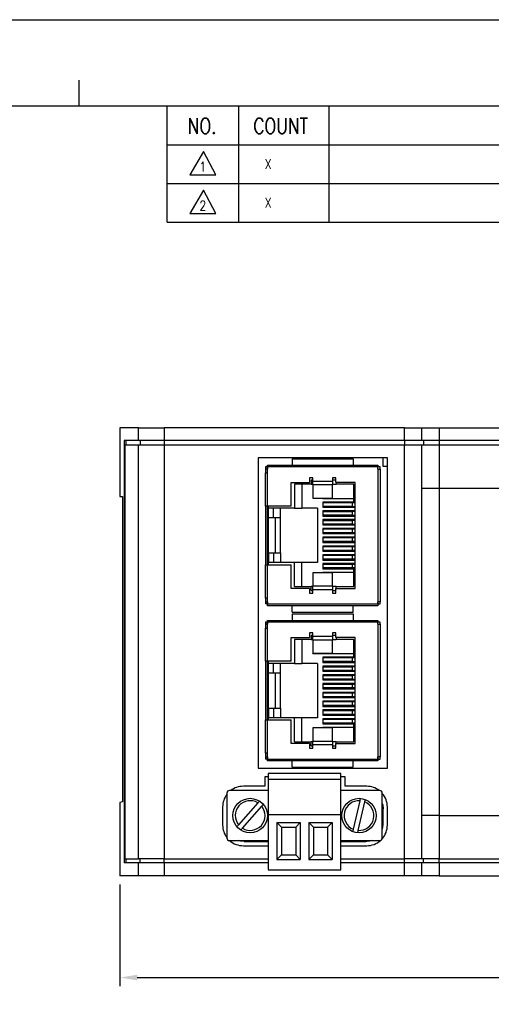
# Model space of a CAD drawing. Header units: millimetres. Extents: x 0 to 297, y 0 to 210.
# Tile 9 of 14: x 142 to 196, y 96 to 210. Entities that reach past the tile are written whole.
import ezdxf

# ---------------------------------------------------------------- set-up
doc = ezdxf.new("R2010")
doc.units = ezdxf.units.MM
doc.header["$PDSIZE"] = -1
doc.layers.add('SHEET', color=1, linetype='Continuous')
doc.styles.add('SHEET1', font='ROMANS.SHX', dxfattribs={"width": 0.8, "height": 3})
doc.styles.get("Standard").update_dxf_attribs({"font": 'txt.shx', "bigfont": 'whgtxt.shx'})
doc.dimstyles.new('ISO-25', dxfattribs={"dimtxt": 2.5, "dimasz": 2.5, "dimexe": 1.25, "dimexo": 0.625, "dimtad": 1, "dimtxsty": 'Standard', "dimcen": 2.5, "dimadec": 0, "dimazin": 0, "dimtfac": 1, "dimtmove": 0, "dimatfit": 3, "dimfxl": 0, "dimarcsym": 0})

# ---------------------------------------------------------------- blocks, each defined once
blk = doc.blocks.new('*D21')
at = {"color": 8, "lineweight": -2}
for p, q in [((153.27, 109.67), (153.27, 97.87)), ((258.27, 109.67), (258.27, 97.87)), ((155.27, 98.87), (256.27, 98.87))]:
    blk.add_line(p, q, dxfattribs=at)
at = {"color": 8}
for points in [[(155.27, 99.2), (155.27, 98.54), (153.27, 98.87)], [(256.27, 99.2), (256.27, 98.54), (258.27, 98.87)]]:
    blk.add_solid(points, dxfattribs=at)
at = {"layer": 'Defpoints', "color": 0}
for p in [(153.27, 110.67), (258.27, 110.67), (258.27, 98.87)]:
    blk.add_point(p, dxfattribs=at)
at = {"color": 3, "insert": (205.77, 100.87), "char_height": 2, "attachment_point": 5}
blk.add_mtext('\\A1;105', dxfattribs=at)

msp = doc.modelspace()

# ---------------------------------------------------------------- linework, layer by layer
at = {"color": 4}
msp.add_line((148.5, 203), (148.5, 200), dxfattribs=at)
for p, q in [((153.2744, 162.6653), (153.2744, 154.6653)), ((155.415, 162.6653), (153.2744, 162.6653)), ((155.415, 161.1653), (155.415, 162.6653)), ((155.415, 162.6653), (158.3865, 162.6653)), ((158.3865, 162.6653), (158.3865, 161.1653)), ((186.2744, 162.6653), (158.3865, 162.6653)), ((186.2744, 161.1653), (186.2744, 162.6653)), ((186.2744, 162.6653), (188.2744, 162.6653)), ((188.2744, 161.1653), (188.2744, 162.6653)), ((188.2744, 162.6653), (190.2744, 162.6653)), ((190.2744, 162.6653), (190.2744, 161.1653)), ((190.2744, 162.6653), (249.7036, 162.6653)), ((153.7605, 161.1653), (153.7605, 112.1653)), ((155.415, 161.1653), (153.7605, 161.1653)), ((153.9624, 161.1653), (153.9624, 160.6653)), ((158.3865, 161.1653), (155.415, 161.1653)), ((155.6131, 161.1653), (155.6131, 160.6653)), ((186.2744, 161.1653), (158.3865, 161.1653)), ((158.3865, 161.1653), (158.3865, 160.6653)), ((188.2744, 161.1653), (186.2744, 161.1653)), ((186.2744, 161.1653), (186.2744, 160.6653)), ((190.2744, 161.1653), (188.2744, 161.1653)), ((188.4744, 161.1653), (188.4744, 160.6653)), ((249.7036, 161.1653), (190.2744, 161.1653)), ((190.2744, 161.1653), (190.2744, 160.6653)), ((153.8299, 160.6653), (153.8299, 112.6653)), ((153.8299, 160.6653), (155.415, 160.6653)), ((155.415, 112.6653), (155.415, 160.6653)), ((155.415, 160.6653), (158.3865, 160.6653)), ((158.3865, 160.6653), (158.3865, 112.6653)), ((158.3865, 160.6653), (186.2744, 160.6653)), ((186.2744, 112.6653), (186.2744, 160.6653)), ((186.2744, 160.6653), (188.2744, 160.6653)), ((188.2744, 160.6653), (190.2744, 160.6653)), ((188.2744, 155.6653), (188.2744, 160.6653)), ((190.2744, 160.6653), (190.2744, 155.6653)), ((190.2744, 160.6653), (249.7338, 160.6653)), ((184.2744, 159.1653), (169.2744, 159.1653)), ((169.2744, 159.1653), (169.2744, 123.1653)), ((173.2244, 159.0653), (173.2244, 158.3153)), ((173.2244, 159.0653), (180.3244, 159.0653)), ((180.3244, 159.0653), (180.3244, 158.3153)), ((183.7744, 158.1653), (183.7744, 159.1653)), ((184.2744, 123.1653), (184.2744, 159.1653)), ((170.3744, 158.1153), (170.1244, 158.1153)), ((170.1244, 158.1153), (170.1244, 157.8553)), ((170.1244, 157.8553), (170.1244, 157.4263)), ((170.3844, 157.8553), (170.1244, 157.8553)), ((170.3744, 158.1153), (170.3744, 157.8553)), ((170.3844, 158.3153), (183.1644, 158.3153)), ((170.3844, 158.1153), (170.3844, 158.3153)), ((170.3844, 157.8553), (170.3844, 158.1153)), ((183.1644, 158.1153), (170.3844, 158.1153)), ((170.3844, 157.4263), (170.3844, 157.8553)), ((183.1644, 158.3153), (183.1644, 158.1153)), ((183.1644, 157.8553), (183.1644, 158.1153)), ((183.1644, 157.8553), (183.2244, 157.8553)), ((183.4244, 158.1153), (183.1744, 158.1153)), ((183.1744, 157.8553), (183.1744, 158.1153)), ((183.2244, 142.4753), (183.2244, 157.8553)), ((183.2244, 157.8553), (183.4244, 157.8553)), ((183.4244, 157.8553), (183.4244, 158.1153)), ((183.4244, 157.8553), (183.4244, 142.4753)), ((184.2744, 158.1653), (183.7744, 158.1653)), ((170.1244, 153.5653), (170.1244, 157.4263)), ((170.1244, 157.4263), (170.3244, 157.4263)), ((170.3244, 157.4263), (170.3244, 153.5653)), ((170.3844, 157.4263), (170.3244, 157.4263)), ((175.6244, 156.8495), (175.2494, 156.8495)), ((175.2494, 156.8495), (175.2494, 156.3153)), ((175.4244, 156.5653), (175.4244, 156.0953)), ((175.6244, 156.5653), (175.4244, 156.5653)), ((175.6244, 156.4745), (175.6244, 156.8495)), ((178.2994, 156.8495), (177.9244, 156.8495)), ((177.9244, 156.8495), (177.9244, 156.4745)), ((178.2994, 156.5653), (177.9244, 156.5653)), ((178.2994, 156.3153), (178.2994, 156.8495)), ((173.1244, 156.3153), (175.2494, 156.3153)), ((173.1244, 153.5653), (173.1244, 156.3153)), ((175.4244, 156.0953), (173.5244, 156.0953)), ((173.5244, 156.0953), (173.5244, 153.3153)), ((174.3744, 156.0953), (174.3744, 153.3153)), ((175.4244, 156.0953), (175.6244, 156.0953)), ((175.6244, 156.4745), (177.9244, 156.4745)), ((175.6244, 156.0214), (175.6244, 156.4745)), ((177.9244, 156.0214), (175.6244, 156.0214)), ((175.6244, 156.0214), (175.6244, 154.5039)), ((177.9244, 156.4745), (177.9244, 156.0214)), ((177.9244, 156.0953), (178.3244, 156.0953)), ((177.9244, 154.5039), (177.9244, 156.0214)), ((180.5244, 156.3153), (178.2994, 156.3153)), ((178.3244, 156.3153), (178.3244, 156.0953)), ((180.3744, 156.0953), (178.3244, 156.0953)), ((180.3744, 154.0353), (180.3744, 156.0953)), ((180.5244, 144.0153), (180.5244, 156.3153)), ((188.2744, 117.6653), (188.2744, 155.6653)), ((188.2744, 155.6653), (190.2744, 155.6653)), ((190.2744, 155.6653), (190.2744, 117.6653)), ((190.2744, 155.6653), (253.0441, 155.6653)), ((153.2744, 154.6653), (153.5521, 154.6653)), ((153.5521, 154.6653), (153.5521, 119.2653)), ((175.6244, 154.5039), (177.9244, 154.5039)), ((175.6244, 154.4851), (175.6244, 154.5039)), ((175.6244, 154.4851), (177.9244, 154.4851)), ((176.7744, 154.4851), (176.7744, 154.4553)), ((176.7744, 154.4553), (180.3744, 154.4553)), ((177.9244, 154.5039), (177.9244, 154.4851)), ((170.3244, 153.5653), (170.1244, 153.5653)), ((170.1244, 153.5653), (170.1244, 146.7653)), ((173.1244, 153.5653), (170.3244, 153.5653)), ((170.3744, 146.7653), (170.3744, 153.5653)), ((170.4744, 153.3153), (170.4744, 153.5653)), ((173.5244, 153.3153), (170.4744, 153.3153)), ((170.4744, 152.1953), (170.4744, 153.3153)), ((171.0744, 152.1953), (171.0744, 153.3153)), ((171.8744, 152.1953), (171.8744, 153.3153)), ((173.5244, 153.3153), (174.3744, 153.3153)), ((176.1744, 153.3153), (174.3744, 153.3153)), ((176.1744, 153.3153), (176.1744, 147.0153)), ((176.7744, 154.0353), (176.7744, 153.4353)), ((180.3744, 154.0353), (176.7744, 154.0353)), ((180.1884, 153.9503), (176.7744, 153.9503)), ((180.1884, 153.5303), (176.7744, 153.5303)), ((176.7744, 153.4353), (180.5244, 153.4353)), ((180.5244, 153.9503), (180.1884, 153.9503)), ((180.1884, 153.9503), (180.1884, 153.5303)), ((180.1884, 153.5303), (180.5244, 153.5303)), ((180.5244, 154.0353), (180.3744, 154.0353)), ((171.0744, 152.1953), (170.4744, 152.1953)), ((170.4744, 148.1353), (170.4744, 152.1953)), ((171.8744, 152.1953), (171.0744, 152.1953)), ((171.2744, 152.1953), (171.2744, 148.1353)), ((171.8744, 148.1353), (171.8744, 152.1953)), ((180.5244, 153.0153), (176.7744, 153.0153)), ((176.7744, 153.0153), (176.7744, 152.4153)), ((176.7744, 152.9303), (180.1884, 152.9303)), ((180.1884, 152.5103), (176.7744, 152.5103)), ((176.7744, 152.4153), (180.5244, 152.4153)), ((180.5244, 151.9953), (176.7744, 151.9953)), ((176.7744, 151.9953), (176.7744, 151.3953)), ((180.5244, 152.9303), (180.1884, 152.9303)), ((180.1884, 152.9303), (180.1884, 152.5103)), ((180.1884, 152.5103), (180.5244, 152.5103)), ((176.7744, 151.9103), (180.1884, 151.9103)), ((180.1884, 151.4903), (176.7744, 151.4903)), ((176.7744, 151.3953), (180.5244, 151.3953)), ((180.5244, 150.9753), (176.7744, 150.9753)), ((176.7744, 150.9753), (176.7744, 150.3753)), ((180.1884, 150.8903), (176.7744, 150.8903)), ((180.5244, 151.9103), (180.1884, 151.9103)), ((180.1884, 151.9103), (180.1884, 151.4903)), ((180.1884, 151.4903), (180.5244, 151.4903)), ((180.5244, 150.8903), (180.1884, 150.8903)), ((180.1884, 150.8903), (180.1884, 150.4703)), ((180.1884, 150.4703), (176.7744, 150.4703)), ((176.7744, 150.3753), (180.5244, 150.3753)), ((180.5244, 149.9553), (176.7744, 149.9553)), ((176.7744, 149.9553), (176.7744, 149.3553)), ((180.1884, 149.8703), (176.7744, 149.8703)), ((180.5244, 150.4703), (180.1884, 150.4703)), ((180.1884, 149.8703), (180.1884, 149.4503)), ((180.5244, 149.8703), (180.1884, 149.8703)), ((180.1884, 149.4503), (176.7744, 149.4503)), ((176.7744, 149.3553), (180.5244, 149.3553)), ((180.5244, 148.9353), (176.7744, 148.9353)), ((176.7744, 148.9353), (176.7744, 148.3353)), ((180.1884, 148.8503), (176.7744, 148.8503)), ((180.5244, 149.4503), (180.1884, 149.4503)), ((180.5244, 148.8503), (180.1884, 148.8503)), ((180.1884, 148.8503), (180.1884, 148.4303)), ((170.4744, 148.1353), (171.0744, 148.1353)), ((170.4744, 148.1353), (170.4744, 147.0153)), ((171.0744, 148.1353), (171.0744, 147.0153)), ((171.0744, 148.1353), (171.8744, 148.1353)), ((171.8744, 148.1353), (171.8744, 147.0153)), ((180.1884, 148.4303), (176.7744, 148.4303)), ((176.7744, 148.3353), (180.5244, 148.3353)), ((180.5244, 147.9153), (176.7744, 147.9153)), ((176.7744, 147.9153), (176.7744, 147.3153)), ((180.1884, 147.8303), (176.7744, 147.8303)), ((180.1884, 147.4103), (176.7744, 147.4103)), ((180.5244, 148.4303), (180.1884, 148.4303)), ((180.5244, 147.8303), (180.1884, 147.8303)), ((180.1884, 147.8303), (180.1884, 147.4103)), ((180.5244, 147.4103), (180.1884, 147.4103)), ((170.1244, 142.9043), (170.1244, 146.7653)), ((170.1244, 146.7653), (170.3244, 146.7653)), ((170.3244, 146.7653), (170.3244, 142.9043)), ((170.3244, 146.7653), (173.1244, 146.7653)), ((170.4744, 146.7653), (170.4744, 147.0153)), ((173.5244, 147.0153), (170.4744, 147.0153)), ((173.1244, 144.0153), (173.1244, 146.7653)), ((173.5244, 144.2353), (173.5244, 147.0153)), ((174.3744, 147.0153), (173.5244, 147.0153)), ((174.3744, 144.2353), (174.3744, 147.0153)), ((176.1744, 147.0153), (174.3744, 147.0153)), ((176.7744, 147.3153), (180.5244, 147.3153)), ((180.5244, 146.8953), (176.7744, 146.8953)), ((176.7744, 146.8953), (176.7744, 146.2953)), ((180.1884, 146.8103), (176.7744, 146.8103)), ((180.1884, 146.3903), (176.7744, 146.3903)), ((176.7744, 146.2953), (180.3744, 146.2953)), ((180.1884, 146.8103), (180.1884, 146.3903)), ((180.5244, 146.8103), (180.1884, 146.8103)), ((180.5244, 146.3903), (180.1884, 146.3903)), ((180.3744, 144.2353), (180.3744, 146.2953)), ((180.3744, 146.2953), (180.5244, 146.2953)), ((177.9244, 145.8454), (175.6244, 145.8454)), ((175.6244, 145.8267), (175.6244, 145.8454)), ((177.9244, 145.8267), (175.6244, 145.8267)), ((175.6244, 145.8267), (175.6244, 144.3092)), ((180.3744, 145.8753), (176.7744, 145.8753)), ((176.7744, 145.8753), (176.7744, 145.8454)), ((177.9244, 145.8454), (177.9244, 145.8267)), ((177.9244, 144.3092), (177.9244, 145.8267)), ((175.2494, 144.0153), (173.1244, 144.0153)), ((173.5244, 144.2353), (175.4244, 144.2353)), ((175.2494, 144.0153), (175.2494, 143.481)), ((175.4244, 143.7653), (175.4244, 144.2353)), ((175.6244, 144.2353), (175.4244, 144.2353)), ((175.6244, 144.3092), (177.9244, 144.3092)), ((175.6244, 143.856), (175.6244, 144.3092)), ((177.9244, 144.3092), (177.9244, 143.856)), ((178.3244, 144.2353), (177.9244, 144.2353)), ((178.2994, 143.481), (178.2994, 144.0153)), ((178.2994, 144.0153), (180.5244, 144.0153)), ((178.3244, 144.0153), (178.3244, 144.2353)), ((178.3244, 144.2353), (180.3744, 144.2353)), ((170.1244, 142.9043), (170.1244, 142.4753)), ((170.3244, 142.9043), (170.1244, 142.9043)), ((170.3844, 142.9043), (170.3244, 142.9043)), ((170.3844, 142.4753), (170.3844, 142.9043)), ((175.2494, 143.481), (175.6244, 143.481)), ((175.4244, 143.7653), (175.6244, 143.7653)), ((175.6244, 143.481), (175.6244, 143.856)), ((177.9244, 143.856), (175.6244, 143.856)), ((177.9244, 143.856), (177.9244, 143.481)), ((177.9244, 143.7653), (178.2994, 143.7653)), ((177.9244, 143.481), (178.2994, 143.481)), ((170.1244, 142.4753), (170.3844, 142.4753)), ((170.1244, 142.4753), (170.1244, 142.2153)), ((170.3744, 142.2153), (170.1244, 142.2153)), ((170.3744, 142.2153), (170.3744, 142.4753)), ((170.3844, 142.4753), (170.3844, 142.2153)), ((170.3844, 142.2153), (183.1644, 142.2153)), ((170.3844, 142.0153), (170.3844, 142.2153)), ((183.1644, 142.0153), (170.3844, 142.0153)), ((173.2244, 141.2653), (173.2244, 142.0153)), ((180.3244, 141.2653), (180.3244, 142.0153)), ((183.1644, 142.4753), (183.2244, 142.4753)), ((183.1644, 142.4753), (183.1644, 142.2153)), ((183.1644, 142.2153), (183.1644, 142.0153)), ((183.1744, 142.2153), (183.1744, 142.4753)), ((183.1744, 142.2153), (183.4244, 142.2153)), ((183.4244, 142.4753), (183.2244, 142.4753)), ((183.4244, 142.2153), (183.4244, 142.4753)), ((173.2244, 141.2653), (180.3244, 141.2653)), ((173.2244, 141.0653), (180.3244, 141.0653)), ((173.2244, 141.0653), (173.2244, 140.3153)), ((180.3244, 141.0653), (180.3244, 140.3153)), ((170.3744, 140.1153), (170.1244, 140.1153)), ((170.1244, 140.1153), (170.1244, 139.8553)), ((170.1244, 139.8553), (170.1244, 139.4263)), ((170.3844, 139.8553), (170.1244, 139.8553)), ((170.1244, 135.5653), (170.1244, 139.4263)), ((170.1244, 139.4263), (170.3244, 139.4263)), ((170.3244, 139.4263), (170.3244, 135.5653)), ((170.3844, 139.4263), (170.3244, 139.4263)), ((170.3744, 140.1153), (170.3744, 139.8553)), ((170.3844, 140.3153), (183.1644, 140.3153)), ((170.3844, 140.1153), (170.3844, 140.3153)), ((170.3844, 139.8553), (170.3844, 140.1153)), ((183.1644, 140.1153), (170.3844, 140.1153)), ((170.3844, 139.4263), (170.3844, 139.8553)), ((183.1644, 140.3153), (183.1644, 140.1153)), ((183.1644, 139.8553), (183.1644, 140.1153)), ((183.1644, 139.8553), (183.2244, 139.8553)), ((183.4244, 140.1153), (183.1744, 140.1153)), ((183.1744, 139.8553), (183.1744, 140.1153)), ((183.2244, 124.4753), (183.2244, 139.8553)), ((183.2244, 139.8553), (183.4244, 139.8553)), ((183.4244, 139.8553), (183.4244, 140.1153)), ((183.4244, 139.8553), (183.4244, 124.4753)), ((173.1244, 138.3153), (175.2494, 138.3153)), ((173.1244, 135.5653), (173.1244, 138.3153)), ((175.6244, 138.8495), (175.2494, 138.8495)), ((175.2494, 138.8495), (175.2494, 138.3153)), ((175.4244, 138.5653), (175.4244, 138.0953)), ((175.6244, 138.5653), (175.4244, 138.5653)), ((175.6244, 138.4745), (175.6244, 138.8495)), ((175.6244, 138.4745), (177.9244, 138.4745)), ((175.6244, 138.0214), (175.6244, 138.4745)), ((178.2994, 138.8495), (177.9244, 138.8495)), ((177.9244, 138.8495), (177.9244, 138.4745)), ((178.2994, 138.5653), (177.9244, 138.5653)), ((177.9244, 138.4745), (177.9244, 138.0214)), ((178.2994, 138.3153), (178.2994, 138.8495)), ((180.5244, 138.3153), (178.2994, 138.3153)), ((178.3244, 138.3153), (178.3244, 138.0953)), ((180.5244, 126.0153), (180.5244, 138.3153)), ((175.4244, 138.0953), (173.5244, 138.0953)), ((173.5244, 138.0953), (173.5244, 135.3153)), ((174.3744, 138.0953), (174.3744, 135.3153)), ((175.4244, 138.0953), (175.6244, 138.0953)), ((177.9244, 138.0214), (175.6244, 138.0214)), ((175.6244, 138.0214), (175.6244, 136.5039)), ((177.9244, 138.0953), (178.3244, 138.0953)), ((177.9244, 136.5039), (177.9244, 138.0214)), ((180.3744, 138.0953), (178.3244, 138.0953)), ((180.3744, 136.0353), (180.3744, 138.0953)), ((175.6244, 136.5039), (177.9244, 136.5039)), ((175.6244, 136.4851), (175.6244, 136.5039)), ((175.6244, 136.4851), (177.9244, 136.4851)), ((176.7744, 136.4851), (176.7744, 136.4553)), ((176.7744, 136.4553), (180.3744, 136.4553)), ((176.7744, 136.0353), (176.7744, 135.4353)), ((180.3744, 136.0353), (176.7744, 136.0353)), ((180.1884, 135.9503), (176.7744, 135.9503)), ((177.9244, 136.5039), (177.9244, 136.4851)), ((180.5244, 135.9503), (180.1884, 135.9503)), ((180.1884, 135.9503), (180.1884, 135.5303)), ((180.5244, 136.0353), (180.3744, 136.0353)), ((170.3244, 135.5653), (170.1244, 135.5653)), ((170.1244, 135.5653), (170.1244, 128.7653)), ((173.1244, 135.5653), (170.3244, 135.5653)), ((170.3744, 128.7653), (170.3744, 135.5653)), ((170.4744, 135.3153), (170.4744, 135.5653)), ((173.5244, 135.3153), (170.4744, 135.3153)), ((170.4744, 134.1953), (170.4744, 135.3153)), ((171.0744, 134.1953), (171.0744, 135.3153)), ((171.8744, 134.1953), (171.8744, 135.3153)), ((173.5244, 135.3153), (174.3744, 135.3153)), ((176.1744, 135.3153), (174.3744, 135.3153)), ((176.1744, 135.3153), (176.1744, 129.0153)), ((180.1884, 135.5303), (176.7744, 135.5303)), ((176.7744, 135.4353), (180.5244, 135.4353)), ((180.5244, 135.0153), (176.7744, 135.0153)), ((176.7744, 135.0153), (176.7744, 134.4153)), ((176.7744, 134.9303), (180.1884, 134.9303)), ((180.1884, 135.5303), (180.5244, 135.5303)), ((180.5244, 134.9303), (180.1884, 134.9303)), ((180.1884, 134.9303), (180.1884, 134.5103)), ((171.0744, 134.1953), (170.4744, 134.1953)), ((170.4744, 130.1353), (170.4744, 134.1953)), ((171.8744, 134.1953), (171.0744, 134.1953)), ((171.2744, 134.1953), (171.2744, 130.1353)), ((171.8744, 130.1353), (171.8744, 134.1953)), ((180.1884, 134.5103), (176.7744, 134.5103)), ((176.7744, 134.4153), (180.5244, 134.4153)), ((180.5244, 133.9953), (176.7744, 133.9953)), ((176.7744, 133.9953), (176.7744, 133.3953)), ((176.7744, 133.9103), (180.1884, 133.9103)), ((180.1884, 134.5103), (180.5244, 134.5103)), ((180.1884, 133.9103), (180.1884, 133.4903)), ((180.5244, 133.9103), (180.1884, 133.9103)), ((180.1884, 133.4903), (176.7744, 133.4903)), ((176.7744, 133.3953), (180.5244, 133.3953)), ((180.5244, 132.9753), (176.7744, 132.9753)), ((176.7744, 132.9753), (176.7744, 132.3753)), ((180.1884, 132.8903), (176.7744, 132.8903)), ((180.1884, 133.4903), (180.5244, 133.4903)), ((180.5244, 132.8903), (180.1884, 132.8903)), ((180.1884, 132.8903), (180.1884, 132.4703)), ((180.1884, 132.4703), (176.7744, 132.4703)), ((176.7744, 132.3753), (180.5244, 132.3753)), ((180.5244, 131.9553), (176.7744, 131.9553)), ((176.7744, 131.9553), (176.7744, 131.3553)), ((180.1884, 131.8703), (176.7744, 131.8703)), ((180.1884, 131.4503), (176.7744, 131.4503)), ((180.5244, 132.4703), (180.1884, 132.4703)), ((180.5244, 131.8703), (180.1884, 131.8703)), ((180.1884, 131.8703), (180.1884, 131.4503)), ((180.5244, 131.4503), (180.1884, 131.4503)), ((176.7744, 131.3553), (180.5244, 131.3553)), ((180.5244, 130.9353), (176.7744, 130.9353)), ((176.7744, 130.9353), (176.7744, 130.3353)), ((180.1884, 130.8503), (176.7744, 130.8503)), ((180.1884, 130.4303), (176.7744, 130.4303)), ((176.7744, 130.3353), (180.5244, 130.3353)), ((180.5244, 130.8503), (180.1884, 130.8503)), ((180.1884, 130.8503), (180.1884, 130.4303)), ((180.5244, 130.4303), (180.1884, 130.4303)), ((170.4744, 130.1353), (171.0744, 130.1353)), ((170.4744, 130.1353), (170.4744, 129.0153)), ((171.0744, 130.1353), (171.0744, 129.0153)), ((171.0744, 130.1353), (171.8744, 130.1353)), ((171.8744, 130.1353), (171.8744, 129.0153)), ((180.5244, 129.9153), (176.7744, 129.9153)), ((176.7744, 129.9153), (176.7744, 129.3153)), ((180.1884, 129.8303), (176.7744, 129.8303)), ((180.1884, 129.4103), (176.7744, 129.4103)), ((176.7744, 129.3153), (180.5244, 129.3153)), ((180.1884, 129.8303), (180.1884, 129.4103)), ((180.5244, 129.8303), (180.1884, 129.8303)), ((180.5244, 129.4103), (180.1884, 129.4103)), ((170.1244, 124.9043), (170.1244, 128.7653)), ((170.1244, 128.7653), (170.3244, 128.7653)), ((170.3244, 128.7653), (170.3244, 124.9043)), ((170.3244, 128.7653), (173.1244, 128.7653)), ((170.4744, 128.7653), (170.4744, 129.0153)), ((173.5244, 129.0153), (170.4744, 129.0153)), ((173.1244, 126.0153), (173.1244, 128.7653)), ((173.5244, 126.2353), (173.5244, 129.0153)), ((174.3744, 129.0153), (173.5244, 129.0153)), ((174.3744, 126.2353), (174.3744, 129.0153)), ((176.1744, 129.0153), (174.3744, 129.0153)), ((180.5244, 128.8953), (176.7744, 128.8953)), ((176.7744, 128.8953), (176.7744, 128.2953)), ((180.1884, 128.8103), (176.7744, 128.8103)), ((180.1884, 128.3903), (176.7744, 128.3903)), ((176.7744, 128.2953), (180.3744, 128.2953)), ((180.1884, 128.8103), (180.1884, 128.3903)), ((180.5244, 128.8103), (180.1884, 128.8103)), ((180.5244, 128.3903), (180.1884, 128.3903)), ((180.3744, 126.2353), (180.3744, 128.2953)), ((180.3744, 128.2953), (180.5244, 128.2953)), ((177.9244, 127.8454), (175.6244, 127.8454)), ((175.6244, 127.8267), (175.6244, 127.8454)), ((177.9244, 127.8267), (175.6244, 127.8267)), ((175.6244, 127.8267), (175.6244, 126.3092)), ((180.3744, 127.8753), (176.7744, 127.8753)), ((176.7744, 127.8753), (176.7744, 127.8454)), ((177.9244, 127.8454), (177.9244, 127.8267)), ((177.9244, 126.3092), (177.9244, 127.8267)), ((175.2494, 126.0153), (173.1244, 126.0153)), ((173.5244, 126.2353), (175.4244, 126.2353)), ((175.2494, 126.0153), (175.2494, 125.481)), ((175.4244, 125.7653), (175.4244, 126.2353)), ((175.6244, 126.2353), (175.4244, 126.2353)), ((175.4244, 125.7653), (175.6244, 125.7653)), ((175.6244, 126.3092), (177.9244, 126.3092)), ((175.6244, 125.856), (175.6244, 126.3092)), ((175.6244, 125.481), (175.6244, 125.856)), ((177.9244, 125.856), (175.6244, 125.856)), ((177.9244, 126.3092), (177.9244, 125.856)), ((178.3244, 126.2353), (177.9244, 126.2353)), ((177.9244, 125.856), (177.9244, 125.481)), ((177.9244, 125.7653), (178.2994, 125.7653)), ((178.2994, 125.481), (178.2994, 126.0153)), ((178.2994, 126.0153), (180.5244, 126.0153)), ((178.3244, 126.0153), (178.3244, 126.2353)), ((178.3244, 126.2353), (180.3744, 126.2353)), ((170.1244, 124.9043), (170.1244, 124.4753)), ((170.3244, 124.9043), (170.1244, 124.9043)), ((170.3844, 124.9043), (170.3244, 124.9043)), ((170.3844, 124.4753), (170.3844, 124.9043)), ((175.2494, 125.481), (175.6244, 125.481)), ((177.9244, 125.481), (178.2994, 125.481)), ((170.1244, 124.4753), (170.3844, 124.4753)), ((170.1244, 124.4753), (170.1244, 124.2153)), ((170.3744, 124.2153), (170.1244, 124.2153)), ((170.3744, 124.2153), (170.3744, 124.4753)), ((170.3844, 124.4753), (170.3844, 124.2153)), ((170.3844, 124.2153), (183.1644, 124.2153)), ((170.3844, 124.0153), (170.3844, 124.2153)), ((183.1644, 124.0153), (170.3844, 124.0153)), ((173.2244, 123.2653), (173.2244, 124.0153)), ((180.3244, 123.2653), (180.3244, 124.0153)), ((183.1644, 124.4753), (183.2244, 124.4753)), ((183.1644, 124.4753), (183.1644, 124.2153)), ((183.1644, 124.2153), (183.1644, 124.0153)), ((183.1744, 124.2153), (183.1744, 124.4753)), ((183.1744, 124.2153), (183.4244, 124.2153)), ((183.4244, 124.4753), (183.2244, 124.4753)), ((183.4244, 124.2153), (183.4244, 124.4753)), ((169.2744, 123.1653), (184.2744, 123.1653)), ((178.8794, 122.5653), (170.4694, 122.5653)), ((170.4694, 122.5653), (170.4694, 121.8653)), ((173.2244, 123.2653), (180.3244, 123.2653)), ((178.8794, 121.8653), (178.8794, 122.5653)), ((170.4694, 122.1653), (170.0744, 122.1653)), ((170.0744, 122.1653), (170.0744, 121.0653)), ((178.8794, 121.8653), (170.4694, 121.8653)), ((170.4694, 121.8653), (170.4694, 117.7653)), ((179.3744, 122.1653), (178.8794, 122.1653)), ((178.8794, 117.7653), (178.8794, 121.8653)), ((179.3744, 121.0653), (179.3744, 122.1653)), ((165.6644, 120.2653), (165.6644, 115.0653)), ((170.4694, 120.5653), (165.9644, 120.5653)), ((170.0744, 121.0653), (167.5744, 121.0653)), ((183.3844, 120.5653), (178.8794, 120.5653)), ((181.8744, 121.0653), (179.3744, 121.0653)), ((183.6844, 115.0653), (183.6844, 120.2653)), ((153.5521, 119.2653), (153.2744, 119.1954)), ((153.2744, 119.1954), (153.2744, 110.6653)), ((169.2564, 119.1429), (167.0204, 116.5823)), ((181.0747, 119.3889), (180.3095, 116.0767)), ((180.8941, 115.9416), (181.6593, 119.2538)), ((165.1744, 118.6653), (165.1744, 116.5653)), ((167.4723, 116.1877), (169.7083, 118.7482)), ((170.4694, 117.7653), (170.4694, 111.3653)), ((178.8794, 117.7653), (170.4694, 117.7653)), ((178.8794, 111.3653), (178.8794, 117.7653)), ((183.7744, 118.4653), (183.6844, 118.4653)), ((183.7744, 116.6653), (183.7744, 118.4653)), ((184.2744, 116.5653), (184.2744, 118.6653)), ((190.2744, 117.6653), (188.2744, 117.6653)), ((188.2744, 112.6653), (188.2744, 117.6653)), ((190.2744, 117.6653), (253.0441, 117.6653)), ((190.2744, 117.6653), (190.2744, 112.6653)), ((171.9983, 116.3363), (171.4694, 116.8653)), ((171.4694, 116.8653), (174.1744, 116.8653)), ((171.4694, 116.8653), (171.4694, 112.5653)), ((173.6454, 116.3363), (174.1744, 116.8653)), ((174.1744, 116.8653), (174.1744, 112.5653)), ((175.7033, 116.3363), (175.1744, 116.8653)), ((175.1744, 116.8653), (175.1744, 112.5653)), ((175.1744, 116.8653), (177.8794, 116.8653)), ((177.3504, 116.3363), (177.8794, 116.8653)), ((177.8794, 116.8653), (177.8794, 112.5653)), ((183.7451, 116.3242), (183.7744, 116.6653)), ((171.9983, 116.3363), (173.6454, 116.3363)), ((171.9983, 116.3363), (171.9983, 113.0943)), ((173.6454, 116.3363), (173.6454, 113.0943)), ((175.7033, 116.3363), (175.7033, 113.0943)), ((175.7033, 116.3363), (177.3504, 116.3363)), ((177.3504, 116.3363), (177.3504, 113.0943)), ((183.6744, 116.0408), (183.7451, 116.3242)), ((165.9644, 114.7653), (170.4694, 114.7653)), ((167.6744, 114.6653), (167.6744, 114.7653)), ((167.6744, 114.6653), (170.4694, 114.6653)), ((178.8794, 114.7653), (183.3844, 114.7653)), ((178.8794, 114.6653), (181.7744, 114.6653)), ((183.7744, 115.099), (183.7744, 115.1653)), ((183.7744, 115.1653), (183.8237, 115.1653)), ((167.5744, 114.1653), (170.4694, 114.1653)), ((171.9983, 113.0943), (171.4694, 112.5653)), ((171.9983, 113.0943), (173.6454, 113.0943)), ((173.6454, 113.0943), (174.1744, 112.5653)), ((175.7033, 113.0943), (175.1744, 112.5653)), ((175.7033, 113.0943), (177.3504, 113.0943)), ((177.3504, 113.0943), (177.8794, 112.5653)), ((178.8794, 114.1653), (181.8744, 114.1653)), ((155.415, 112.1653), (153.7605, 112.1653)), ((153.8299, 112.6653), (155.415, 112.6653)), ((153.9624, 112.6653), (153.9624, 112.1653)), ((158.3865, 112.6653), (155.415, 112.6653)), ((155.415, 110.6653), (155.415, 112.1653)), ((158.3865, 112.1653), (155.415, 112.1653)), ((155.6131, 112.1653), (155.6131, 112.6653)), ((158.3865, 112.6653), (170.4694, 112.6653)), ((158.3865, 112.1653), (158.3865, 112.6653)), ((158.3865, 112.1653), (158.3865, 110.6653)), ((170.4694, 112.1653), (158.3865, 112.1653)), ((171.4694, 112.5653), (174.1744, 112.5653)), ((175.1744, 112.5653), (177.8794, 112.5653)), ((178.8794, 112.6653), (186.2744, 112.6653)), ((186.2744, 112.1653), (178.8794, 112.1653)), ((188.2744, 112.6653), (186.2744, 112.6653)), ((186.2744, 112.1653), (186.2744, 112.6653)), ((186.2744, 110.6653), (186.2744, 112.1653)), ((188.2744, 112.1653), (186.2744, 112.1653)), ((190.2744, 112.6653), (188.2744, 112.6653)), ((188.2744, 110.6653), (188.2744, 112.1653)), ((190.2744, 112.1653), (188.2744, 112.1653)), ((188.4744, 112.1653), (188.4744, 112.6653)), ((190.2744, 112.6653), (249.7338, 112.6653)), ((190.2744, 112.1653), (190.2744, 112.6653)), ((190.2744, 112.1653), (190.2744, 110.6653)), ((249.7036, 112.1653), (190.2744, 112.1653)), ((170.4694, 111.3653), (178.8794, 111.3653)), ((155.415, 110.6653), (153.2744, 110.6653)), ((158.3865, 110.6653), (155.415, 110.6653)), ((186.2744, 110.6653), (158.3865, 110.6653)), ((188.2744, 110.6653), (186.2744, 110.6653)), ((190.2744, 110.6653), (188.2744, 110.6653)), ((190.2744, 110.6653), (249.7036, 110.6653))]:
    msp.add_line(p, q)
at = {"color": 6}
msp.add_lwpolyline([(0, 210), (297, 210), (297, 0), (0, 0)], close=True, dxfattribs=at)
at = {"color": 4}
msp.add_lwpolyline([(10, 200), (287, 200), (287, 10), (10, 10)], close=True, dxfattribs=at)
at = {"flags": 128}
for points in [[(183.6844, 119.0585), (183.7359, 118.8555), (183.7744, 118.4653)], [(167.6744, 114.6653), (167.2842, 114.7037), (167.0499, 114.7653)]]:
    msp.add_lwpolyline(points, dxfattribs=at)
for centre in [(168.3644, 117.6653), (180.9844, 117.6653)]:
    msp.add_circle(centre, 2)
for centre, radius, start, end in [((167.5744, 118.6653), 2.4, 142.734037, 180), ((165.9644, 120.2653), 0.3, 90, 180), ((167.5744, 118.6653), 2.4, 90, 127.658462), ((181.8744, 118.6653), 2.4, 52.341538, 90), ((183.3844, 120.2653), 0.3, 0, 90), ((181.8744, 118.6653), 2.4, 0, 41.047392), ((168.3644, 117.6653), 1.726, 58.880725, 218.861488), ((180.9844, 117.6653), 1.726, 87.00086, 246.981623), ((180.9844, 117.6653), 1.726, 267.00086, 66.981623), ((168.3644, 117.6653), 1.726, 238.880725, 38.861488), ((167.5744, 116.5653), 2.4, 180, 217.265963), ((181.8744, 116.5653), 2.4, 318.420896, 0), ((165.9644, 115.0653), 0.3, 180, 270), ((167.5744, 116.5653), 2.4, 228.590378, 270), ((181.8744, 116.5653), 2.4, 270, 311.959806), ((183.3844, 115.0653), 0.3, 270, 0)]:
    msp.add_arc(centre, radius, start, end)
for points, knots in [([(169.4129, 119.3221), (169.3977, 119.3047), (169.3585, 119.2598), (169.3014, 119.1944), (169.264, 119.1516), (169.2564, 119.1429)], [0, 0, 0, 0, 0.33458631, 0.86400517, 1, 1, 1, 1]), ([(169.7083, 118.7482), (169.7253, 118.7676), (169.7724, 118.8216), (169.83, 118.8875), (169.8599, 118.9218), (169.8673, 118.9302)], [0, 0, 0, 0, 0.29744998, 0.82681123, 1, 1, 1, 1]), ([(181.1289, 119.6238), (181.1235, 119.6003), (181.1099, 119.5413), (181.0901, 119.4555), (181.0773, 119.4002), (181.0747, 119.3889)], [0, 0, 0, 0, 0.34440681, 0.86601428, 1, 1, 1, 1]), ([(181.6593, 119.2538), (181.6651, 119.279), (181.6813, 119.3489), (181.7027, 119.4418), (181.7143, 119.4922), (181.7183, 119.5095)], [0, 0, 0, 0, 0.2694914, 0.74909098, 1, 1, 1, 1]), ([(167.0204, 116.5823), (167.0187, 116.5803), (166.9865, 116.5435), (166.9292, 116.4779), (166.8841, 116.4262), (166.8644, 116.4037)], [0, 0, 0, 0, 0.03126476, 0.57676777, 1, 1, 1, 1]), ([(167.3109, 116.0028), (167.3155, 116.008), (167.3414, 116.0377), (167.3991, 116.1037), (167.4504, 116.1626), (167.4723, 116.1877)], [0, 0, 0, 0, 0.1106999, 0.62081033, 1, 1, 1, 1]), ([(180.3095, 116.0767), (180.3089, 116.0741), (180.2979, 116.0265), (180.2788, 115.9441), (180.2638, 115.8792), (180.2576, 115.8521)], [0, 0, 0, 0, 0.03225242, 0.59484031, 1, 1, 1, 1]), ([(180.835, 115.6858), (180.8377, 115.6979), (180.8477, 115.7411), (180.8689, 115.8328), (180.8865, 115.9091), (180.8941, 115.9416)], [0, 0, 0, 0, 0.1825465, 0.65143743, 1, 1, 1, 1]), ([(182.3989, 114.7653), (182.3347, 114.7463), (182.1319, 114.6865), (181.9211, 114.6655), (181.7773, 114.6653), (181.7744, 114.6653)], [0, 0, 0, 0, 0.312316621, 0.98609639, 1, 1, 1, 1])]:
    msp.add_open_spline(points, degree=3, knots=knots)
at = {"layer": 'SHEET', "color": 7}
for q in [(158.75, 200), (287, 186.5)]:
    msp.add_line((158.75, 186.5), q, dxfattribs=at)
at = {"layer": 'SHEET'}
for p, q in [((167, 200), (167, 186.5)), ((177.5, 200), (177.5, 186.5)), ((158.75, 195.5), (287, 195.5)), ((158.75, 191), (287, 191))]:
    msp.add_line(p, q, dxfattribs=at)
at = {"layer": 'SHEET', "color": 1, "linetype": 'Continuous'}
for p, q in [((162.9573, 194.708), (161.3697, 192.0032)), ((164.3685, 192.0032), (162.9573, 194.708)), ((161.3697, 192.0032), (164.3685, 192.0032)), ((162.9573, 190.208), (161.3697, 187.5032)), ((164.3685, 187.5032), (162.9573, 190.208)), ((161.3697, 187.5032), (164.3685, 187.5032))]:
    msp.add_line(p, q, dxfattribs=at)

# ---------------------------------------------------------------- texts
at = {"layer": 'SHEET', "style": 'SHEET1', "width": 0.8}
for s, height, p in [('NO.', 1.8, (161.128, 196.7733)), ('COUNT', 1.8, (168.7355, 196.7733)), ('1', 1.125, (162.4882, 192.373)), ('X', 1.125, (170.0593, 192.6937)), ('2', 1.125, (162.4882, 187.873)), ('X', 1.125, (170.0593, 188.1937))]:
    msp.add_text(s, height=height, dxfattribs=at).set_placement(p)

# ---------------------------------------------------------------- dimensions: what is measured, and where the dimension line sits
dim = msp.add_linear_dim(base=(258.2744, 98.8686), p1=(153.2744, 110.6653), p2=(258.2744, 110.6653), dimstyle='ISO-25', override={"dimtxt": 2, "dimasz": 2, "dimexe": 1, "dimexo": 1, "dimgap": 1, "dimdec": 3, "dimzin": 9, "dimdsep": 46, "dimcen": 0, "dimclrd": 8, "dimclre": 8, "dimclrt": 3, "dimadec": 3, "dimazin": 2, "dimtdec": 3, "dimfxl": 0.6, "dimtolj": 1, "dimtzin": 1, "dimarcsym": 1})
dim.commit()
dim.dimension.update_dxf_attribs({"geometry": '*D21', "text_midpoint": (205.7744, 100.8686)})

doc.saveas('drawing.dxf')
